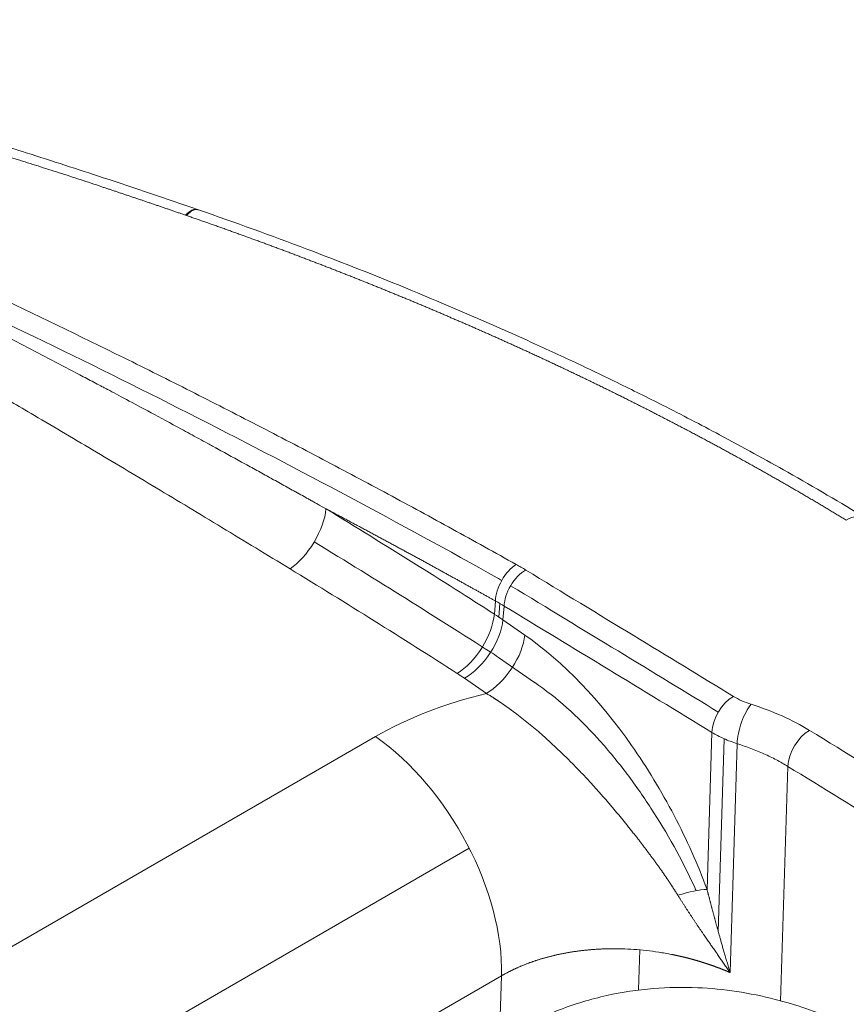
# Model space of a CAD drawing. Header units: millimetres. Extents: x 35469 to 44263, y -24881 to -16268.
# Tile 225 of 231: x 44177 to 44190, y -24513 to -24498. Entities that reach past the tile are written whole.
import ezdxf

# ---------------------------------------------------------------- set-up
doc = ezdxf.new("R2010")
doc.units = ezdxf.units.MM
doc.header["$LTSCALE"] = 0.3175
doc.layers.add('1轮廓实线层', color=7, linetype='Continuous', lineweight=18)

# ---------------------------------------------------------------- blocks, each defined once
blk = doc.blocks.new('MR20E-1840-Z')
at = {"layer": '1轮廓实线层'}
for p, q in [((15793.728, -10790.674), (15793.746, -10790.477)), ((15793.795, -10790.719), (15793.813, -10790.515)), ((15793.877, -10790.552), (15793.858, -10790.762)), ((15793.858, -10790.762), (15794.19, -10790.991)), ((15794.338, -10791.71), (15793.792, -10791.332)), ((15793.607, -10791.876), (15793.275, -10791.647)), ((15796.952, -10794.847), (15797.025, -10792.466)), ((15784.608, -10796.756), (15791.926, -10792.531)), ((15797.213, -10792.564), (15797.123, -10795.488)), ((15797.409, -10792.639), (15797.303, -10796.107)), ((15798.177, -10792.982), (15798.068, -10796.541)), ((15793.347, -10794.223), (15786.029, -10798.449)), ((15795.913, -10796.368), (15795.932, -10795.763)), ((15793.836, -10796.156), (15787.299, -10799.931)), ((15793.806, -10797.127), (15793.836, -10796.156))]:
    blk.add_line(p, q, dxfattribs=at)
for centre, major_axis, ratio, start_param, end_param in [((15789.034, -10785.111), (0.196, 0.567), 0.38057, 0.000943, 0.696298), ((15789.048, -10785.115), (0.196, 0.567), 0.380754, 0.000944, 0.69636), ((15790.684, -10789.409), (0.39, 0.64), 0.476032, 3.943124, 5.513921), ((15799.052, -10789.733), (0.312, 0.513), 0.561841, 0.000049, 0.798308), ((15794.051, -10790.284), (-0.22, -0.393), 0.538807, 3.920452, 5.494242), ((15794.195, -10790.369), (-0.233, -0.385), 0.562523, 3.939354, 5.510151), ((15793.219, -10790.995), (0.406, 0.631), 0.493425, 3.954639, 5.525436), ((15790.676, -10792.599), (4.482, -0.407), 0.631801, 0.840299, 0.880754), ((15793.328, -10791.068), (0.427, 0.617), 0.517199, 3.971992, 5.542789), ((15793.659, -10791.297), (0.427, 0.617), 0.517199, 3.971992, 5.542789), ((15790.624, -10793.178), (4.482, -0.407), 0.631801, 0.844445, 0.883666), ((15790.624, -10793.178), (-3.735, 0.34), 0.631801, 3.981891, 4.022346), ((15796.157, -10795.461), (-5.981, 0.557), 0.631653, 5.210842, 5.555101), ((15797.343, -10792.283), (-0.234, -0.384), 0.560666, 3.940839, 5.511635), ((15797.612, -10792.403), (-0.136, -0.429), 0.352112, 3.82888, 5.401518), ((15798.496, -10792.798), (-0.235, -0.384), 0.55939, 3.941851, 5.512647), ((15791.716, -10794.847), (-1.5, 2.598), 0.57735, 3.892156, 5.398375), ((15796.422, -10795.153), (0.704, 0.258), 0.236284, 0.63624, 1.358941)]:
    blk.add_ellipse(centre, major_axis=major_axis, ratio=ratio, start_param=start_param, end_param=end_param, dxfattribs=at)
for points, degree, knots in [([(15789.046, -10784.628), (15789.028, -10784.621), (15788.992, -10784.609), (15788.937, -10784.59), (15788.883, -10784.572), (15788.829, -10784.553), (15788.775, -10784.534), (15788.721, -10784.516), (15788.668, -10784.498), (15788.614, -10784.479), (15788.561, -10784.461), (15788.508, -10784.443), (15788.454, -10784.425), (15788.402, -10784.407), (15788.349, -10784.389), (15788.296, -10784.371), (15788.244, -10784.354), (15788.191, -10784.336), (15788.139, -10784.318), (15788.087, -10784.301), (15788.035, -10784.284), (15787.984, -10784.266), (15787.932, -10784.249), (15787.881, -10784.232), (15787.829, -10784.215), (15787.687, -10784.167), (15787.454, -10784.09), (15787.132, -10783.985), (15786.813, -10783.883), (15786.385, -10783.747), (15785.849, -10783.581), (15785.304, -10783.418), (15784.868, -10783.292), (15784.537, -10783.198), (15784.209, -10783.107), (15783.936, -10783.033), (15783.718, -10782.975), (15783.554, -10782.932), (15783.389, -10782.889), (15783.222, -10782.847), (15783.053, -10782.804), (15782.882, -10782.762), (15782.71, -10782.72), (15782.533, -10782.677), (15782.349, -10782.633), (15782.159, -10782.588), (15781.966, -10782.543), (15781.772, -10782.498), (15781.575, -10782.453), (15781.375, -10782.409), (15781.218, -10782.374), (15781.103, -10782.348), (15781.03, -10782.332), (15780.956, -10782.316), (15780.881, -10782.3), (15780.805, -10782.283), (15780.728, -10782.266), (15780.649, -10782.249), (15780.569, -10782.232), (15780.408, -10782.197), (15780.152, -10782.141), (15779.83, -10782.071), (15779.481, -10781.995), (15779.204, -10781.935), (15778.978, -10781.885), (15778.846, -10781.856), (15778.726, -10781.829), (15778.618, -10781.805), (15778.521, -10781.784), (15778.46, -10781.77), (15778.432, -10781.764)], 3, [0, 0, 0, 0, 0.005396, 0.010776, 0.01614, 0.021488, 0.02682, 0.032135, 0.037435, 0.042718, 0.047984, 0.053234, 0.058467, 0.063684, 0.068884, 0.074067, 0.079233, 0.084383, 0.089515, 0.09463, 0.099727, 0.104808, 0.109871, 0.114917, 0.119945, 0.124955, 0.156869, 0.188322, 0.219302, 0.249797, 0.312948, 0.374571, 0.406239, 0.437604, 0.468658, 0.499394, 0.514592, 0.529912, 0.545355, 0.560922, 0.576613, 0.59243, 0.608373, 0.624443, 0.641774, 0.659287, 0.676985, 0.694867, 0.712936, 0.731192, 0.749637, 0.756162, 0.762793, 0.769532, 0.776378, 0.783331, 0.790392, 0.797562, 0.80484, 0.812228, 0.841701, 0.874819, 0.900332, 0.93741, 0.950468, 0.962483, 0.973448, 0.983359, 0.992211, 1, 1, 1, 1]), ([(15789.23, -10784.543), (15788.756, -10784.379), (15787.895, -10784.088), (15786.728, -10783.71), (15785.873, -10783.447), (15785.288, -10783.274), (15784.883, -10783.158), (15784.51, -10783.053), (15784.032, -10782.922), (15783.399, -10782.756), (15782.529, -10782.542), (15781.425, -10782.286), (15780.071, -10781.997), (15779.092, -10781.78), (15778.574, -10781.665)], 3, [0, 0, 0, 0, 0.140281, 0.253484, 0.339552, 0.386261, 0.420293, 0.454785, 0.491537, 0.555055, 0.631513, 0.732782, 0.858404, 1, 1, 1, 1]), ([(15777.197, -10782.449), (15777.188, -10782.451), (15777.184, -10782.454), (15777.186, -10782.461), (15777.192, -10782.466), (15777.215, -10782.478), (15777.231, -10782.485), (15777.273, -10782.501), (15777.3, -10782.51), (15777.362, -10782.531), (15777.398, -10782.543), (15777.48, -10782.569), (15777.526, -10782.584), (15777.628, -10782.616), (15777.683, -10782.634), (15777.803, -10782.672), (15777.868, -10782.693), (15778.006, -10782.739), (15778.08, -10782.763), (15778.198, -10782.803), (15778.239, -10782.817), (15778.322, -10782.845), (15778.364, -10782.86), (15778.496, -10782.906), (15778.588, -10782.938), (15778.782, -10783.008), (15778.883, -10783.045), (15779.093, -10783.123), (15779.203, -10783.165), (15779.374, -10783.231), (15779.432, -10783.253), (15779.55, -10783.299), (15779.61, -10783.323), (15779.793, -10783.395), (15779.919, -10783.446), (15780.179, -10783.552), (15780.312, -10783.608), (15780.588, -10783.723), (15780.73, -10783.784), (15781.021, -10783.909), (15781.17, -10783.974), (15781.362, -10784.059), (15781.405, -10784.078), (15781.45, -10784.098), (15781.455, -10784.1), (15781.456, -10784.101), (15781.456, -10784.101), (15781.456, -10784.101), (15781.456, -10784.101), (15781.456, -10784.101), (15781.456, -10784.101), (15781.456, -10784.101), (15781.457, -10784.101), (15781.459, -10784.102), (15781.466, -10784.105), (15781.481, -10784.112), (15781.533, -10784.135), (15781.58, -10784.156), (15781.693, -10784.206), (15781.768, -10784.24), (15782.143, -10784.41), (15782.44, -10784.547), (15783.028, -10784.823), (15783.32, -10784.962), (15783.754, -10785.172), (15783.97, -10785.278), (15784.221, -10785.401), (15784.346, -10785.462), (15784.399, -10785.489), (15784.435, -10785.507), (15784.453, -10785.515), (15784.756, -10785.665), (15785.04, -10785.808), (15785.466, -10786.023), (15785.607, -10786.095), (15785.891, -10786.24), (15786.033, -10786.313), (15786.457, -10786.531), (15786.74, -10786.678), (15787.163, -10786.9), (15787.375, -10787.011), (15787.621, -10787.141), (15787.744, -10787.206), (15787.806, -10787.239), (15787.837, -10787.255), (15787.852, -10787.263), (15787.86, -10787.267), (15787.864, -10787.269), (15787.866, -10787.27), (15787.867, -10787.271), (15787.867, -10787.271), (15787.867, -10787.271), (15787.867, -10787.271), (15787.867, -10787.271), (15787.867, -10787.271), (15787.868, -10787.271), (15787.868, -10787.271), (15787.948, -10787.314), (15788.043, -10787.365), (15788.262, -10787.482), (15788.386, -10787.548), (15788.664, -10787.698), (15788.817, -10787.78), (15789.069, -10787.917), (15789.2, -10787.988), (15789.363, -10788.077), (15789.446, -10788.122), (15789.489, -10788.145), (15789.51, -10788.157), (15789.521, -10788.163), (15789.526, -10788.166), (15789.529, -10788.167), (15789.53, -10788.168), (15789.531, -10788.168), (15789.531, -10788.169), (15789.531, -10788.169), (15789.531, -10788.169), (15789.531, -10788.169), (15789.531, -10788.169), (15789.531, -10788.169), (15789.672, -10788.246), (15789.811, -10788.322), (15790.017, -10788.435), (15790.12, -10788.491), (15790.238, -10788.557), (15790.297, -10788.59), (15790.327, -10788.606), (15790.342, -10788.614), (15790.349, -10788.618), (15790.353, -10788.62), (15790.354, -10788.621), (15790.355, -10788.622), (15790.356, -10788.622), (15790.356, -10788.622), (15790.356, -10788.622), (15790.426, -10788.661), (15790.53, -10788.718), (15790.649, -10788.784), (15790.708, -10788.817), (15790.738, -10788.834), (15790.752, -10788.842), (15790.76, -10788.846), (15790.763, -10788.848), (15790.765, -10788.849), (15790.766, -10788.849), (15790.767, -10788.85), (15790.767, -10788.85), (15790.767, -10788.85), (15790.802, -10788.869), (15790.853, -10788.898), (15790.913, -10788.931), (15790.943, -10788.948), (15790.957, -10788.956), (15790.965, -10788.96), (15790.968, -10788.962), (15790.97, -10788.963), (15790.971, -10788.964), (15790.972, -10788.964), (15790.972, -10788.964), (15790.989, -10788.974), (15791.015, -10788.988), (15791.045, -10789.005), (15791.06, -10789.013), (15791.067, -10789.017), (15791.071, -10789.019), (15791.073, -10789.02), (15791.074, -10789.021), (15791.074, -10789.021), (15791.074, -10789.021), (15791.074, -10789.021), (15791.074, -10789.021), (15791.074, -10789.021), (15791.074, -10789.021), (15791.074, -10789.021), (15791.142, -10789.059), (15791.177, -10789.078), (15791.177, -10789.078)], 3, [0, 0, 0, 0, 0.015625, 0.015625, 0.03125, 0.03125, 0.046875, 0.046875, 0.0625, 0.0625, 0.078125, 0.078125, 0.09375, 0.09375, 0.109375, 0.109375, 0.125, 0.125, 0.140625, 0.140625, 0.148437, 0.148437, 0.15625, 0.15625, 0.171875, 0.171875, 0.1875, 0.1875, 0.203125, 0.203125, 0.210937, 0.210937, 0.21875, 0.21875, 0.234375, 0.234375, 0.25, 0.25, 0.265625, 0.265625, 0.28125, 0.28125, 0.285156, 0.285645, 0.285706, 0.285713, 0.285713, 0.285715, 0.285715, 0.285717, 0.285721, 0.285736, 0.285767, 0.285889, 0.286133, 0.287109, 0.289062, 0.296875, 0.296875, 0.3125, 0.3125, 0.375, 0.375, 0.4375, 0.4375, 0.46875, 0.484375, 0.492187, 0.496094, 0.496094, 0.5, 0.5, 0.5625, 0.5625, 0.59375, 0.59375, 0.625, 0.625, 0.6875, 0.6875, 0.71875, 0.734375, 0.742187, 0.746094, 0.748047, 0.749023, 0.749512, 0.749756, 0.749878, 0.749939, 0.749969, 0.749985, 0.749992, 0.749996, 0.749998, 0.749998, 0.75, 0.75, 0.78125, 0.78125, 0.8125, 0.8125, 0.84375, 0.84375, 0.859375, 0.867187, 0.871094, 0.873047, 0.874023, 0.874512, 0.874756, 0.874878, 0.874939, 0.874969, 0.874985, 0.874992, 0.874996, 0.874998, 0.874998, 0.875, 0.875, 0.90625, 0.90625, 0.921875, 0.929687, 0.933594, 0.935547, 0.936523, 0.937012, 0.937256, 0.937378, 0.937439, 0.937469, 0.937469, 0.9375, 0.9375, 0.953125, 0.960937, 0.964844, 0.966797, 0.967773, 0.968262, 0.968506, 0.968628, 0.968689, 0.968719, 0.968719, 0.96875, 0.96875, 0.976562, 0.980469, 0.982422, 0.983398, 0.983887, 0.984131, 0.984253, 0.984314, 0.984314, 0.984375, 0.984375, 0.988281, 0.990234, 0.991211, 0.991699, 0.991943, 0.992065, 0.992126, 0.992157, 0.992172, 0.99218, 0.992184, 0.992186, 0.992186, 0.992188, 0.992188, 1, 1, 1, 1]), ([(15777.197, -10782.449), (15777.458, -10782.498), (15777.735, -10782.56), (15778.321, -10782.708), (15778.629, -10782.796), (15779.276, -10782.994), (15779.614, -10783.105), (15780.317, -10783.351), (15780.682, -10783.485), (15781.437, -10783.774), (15781.827, -10783.929), (15782.629, -10784.258), (15783.04, -10784.433), (15783.883, -10784.799), (15784.314, -10784.991), (15784.971, -10785.29), (15785.193, -10785.392), (15785.527, -10785.547), (15785.695, -10785.625), (15785.892, -10785.718), (15785.991, -10785.764), (15786.041, -10785.788), (15786.065, -10785.799), (15786.078, -10785.805), (15786.084, -10785.808), (15786.087, -10785.809), (15786.089, -10785.81), (15786.089, -10785.811), (15786.09, -10785.811), (15786.09, -10785.811), (15786.09, -10785.811), (15786.09, -10785.811), (15786.09, -10785.811), (15786.09, -10785.811), (15786.764, -10786.129), (15787.44, -10786.457), (15788.452, -10786.957), (15788.789, -10787.126), (15789.461, -10787.465), (15789.796, -10787.637), (15790.465, -10787.981), (15790.798, -10788.155), (15791.46, -10788.504), (15791.79, -10788.68), (15792.446, -10789.032), (15792.772, -10789.209), (15793.419, -10789.565), (15793.74, -10789.743), (15794.059, -10789.922)], 3, [0, 0, 0, 0, 0.0625, 0.0625, 0.125, 0.125, 0.1875, 0.1875, 0.25, 0.25, 0.3125, 0.3125, 0.375, 0.375, 0.4375, 0.4375, 0.46875, 0.46875, 0.484375, 0.492188, 0.496094, 0.498047, 0.499023, 0.499512, 0.499756, 0.499878, 0.499939, 0.499969, 0.499985, 0.499992, 0.499996, 0.499998, 0.499998, 0.5, 0.5, 0.625, 0.625, 0.6875, 0.6875, 0.75, 0.75, 0.8125, 0.8125, 0.875, 0.875, 0.9375, 0.9375, 1, 1, 1, 1]), ([(15790.631, -10789.988), (15786.914, -10787.722), (15784.048, -10786.095), (15782.152, -10785.019), (15780.64, -10784.233), (15779.731, -10783.76), (15778.905, -10783.363)], 2, [0, 0, 0, 0.572799, 0.572799, 0.859199, 0.859199, 1, 1, 1]), ([(15793.841, -10790.163), (15793.818, -10790.15), (15793.795, -10790.137), (15793.033, -10789.71), (15792.284, -10789.302), (15790.016, -10788.092), (15788.474, -10787.304), (15786.105, -10786.155), (15785.307, -10785.778), (15783.687, -10785.042), (15782.866, -10784.682), (15781.875, -10784.275), (15781.723, -10784.213), (15781.571, -10784.152)], 3, [0, 0, 0, 0, 0.005952, 0.005952, 0.197844, 0.197844, 0.581628, 0.581628, 0.77352, 0.77352, 0.965413, 0.965413, 1, 1, 1, 1]), ([(15799.363, -10789.221), (15798.974, -10788.984), (15798.245, -10788.556), (15797.21, -10787.988), (15796.344, -10787.538), (15795.641, -10787.189), (15794.995, -10786.878), (15794.274, -10786.544), (15793.354, -10786.135), (15792.207, -10785.653), (15790.819, -10785.109), (15789.799, -10784.74), (15789.244, -10784.548)], 3, [0, 0, 0, 0, 0.129595, 0.238954, 0.328357, 0.397965, 0.452751, 0.522337, 0.611718, 0.720973, 0.850287, 1, 1, 1, 1]), ([(15799.063, -10789.25), (15799.053, -10789.244), (15799.033, -10789.232), (15799.002, -10789.213), (15798.972, -10789.195), (15798.941, -10789.177), (15798.911, -10789.158), (15798.88, -10789.14), (15798.85, -10789.122), (15798.819, -10789.103), (15798.789, -10789.085), (15798.758, -10789.067), (15798.727, -10789.048), (15798.697, -10789.03), (15798.666, -10789.012), (15798.635, -10788.994), (15798.604, -10788.975), (15798.574, -10788.957), (15798.543, -10788.939), (15798.512, -10788.921), (15798.481, -10788.903), (15798.45, -10788.885), (15798.419, -10788.867), (15798.388, -10788.848), (15798.357, -10788.83), (15798.326, -10788.812), (15798.295, -10788.794), (15798.264, -10788.776), (15798.233, -10788.758), (15798.201, -10788.74), (15798.17, -10788.722), (15798.139, -10788.704), (15798.108, -10788.686), (15798.076, -10788.668), (15798.045, -10788.65), (15798.013, -10788.632), (15797.982, -10788.615), (15797.951, -10788.597), (15797.919, -10788.579), (15797.888, -10788.561), (15797.856, -10788.543), (15797.824, -10788.525), (15797.793, -10788.508), (15797.761, -10788.49), (15797.73, -10788.472), (15797.698, -10788.454), (15797.666, -10788.437), (15797.634, -10788.419), (15797.603, -10788.401), (15797.571, -10788.383), (15797.539, -10788.366), (15797.507, -10788.348), (15797.475, -10788.331), (15797.443, -10788.313), (15797.411, -10788.295), (15797.379, -10788.278), (15797.347, -10788.26), (15797.315, -10788.243), (15797.283, -10788.225), (15797.251, -10788.208), (15797.219, -10788.19), (15797.187, -10788.173), (15797.155, -10788.155), (15797.123, -10788.138), (15797.09, -10788.12), (15797.058, -10788.103), (15797.026, -10788.086), (15796.993, -10788.068), (15796.961, -10788.051), (15796.929, -10788.033), (15796.896, -10788.016), (15796.864, -10787.999), (15796.831, -10787.982), (15796.799, -10787.964), (15796.766, -10787.947), (15796.734, -10787.93), (15796.701, -10787.913), (15796.669, -10787.895), (15796.636, -10787.878), (15796.603, -10787.861), (15796.571, -10787.844), (15796.538, -10787.827), (15796.505, -10787.81), (15796.473, -10787.793), (15796.44, -10787.776), (15796.407, -10787.759), (15796.374, -10787.742), (15796.341, -10787.725), (15796.308, -10787.708), (15796.276, -10787.691), (15796.243, -10787.674), (15796.21, -10787.657), (15796.177, -10787.64), (15796.144, -10787.623), (15796.111, -10787.606), (15796.078, -10787.589), (15796.044, -10787.572), (15796.011, -10787.555), (15795.978, -10787.539), (15795.945, -10787.522), (15795.912, -10787.505), (15795.879, -10787.488), (15795.845, -10787.472), (15795.812, -10787.455), (15795.779, -10787.438), (15795.746, -10787.422), (15795.712, -10787.405), (15795.679, -10787.388), (15795.645, -10787.372), (15795.612, -10787.355), (15795.579, -10787.339), (15795.545, -10787.322), (15795.512, -10787.305), (15795.478, -10787.289), (15795.445, -10787.272), (15795.411, -10787.256), (15795.378, -10787.24), (15795.344, -10787.223), (15795.31, -10787.207), (15795.277, -10787.19), (15795.243, -10787.174), (15795.209, -10787.158), (15795.176, -10787.141), (15795.142, -10787.125), (15795.108, -10787.109), (15795.074, -10787.092), (15795.041, -10787.076), (15795.007, -10787.06), (15794.973, -10787.044), (15794.939, -10787.028), (15794.905, -10787.011), (15794.871, -10786.995), (15794.837, -10786.979), (15794.803, -10786.963), (15794.77, -10786.947), (15794.736, -10786.931), (15794.702, -10786.915), (15794.667, -10786.899), (15794.633, -10786.883), (15794.599, -10786.867), (15794.565, -10786.851), (15794.531, -10786.835), (15794.497, -10786.819), (15794.463, -10786.803), (15794.429, -10786.787), (15794.395, -10786.771), (15794.36, -10786.756), (15794.318, -10786.736), (15794.268, -10786.713), (15794.21, -10786.686), (15794.152, -10786.66), (15794.093, -10786.633), (15794.035, -10786.607), (15793.976, -10786.58), (15793.918, -10786.554), (15793.859, -10786.527), (15793.8, -10786.501), (15793.741, -10786.474), (15793.682, -10786.448), (15793.623, -10786.422), (15793.564, -10786.396), (15793.504, -10786.37), (15793.445, -10786.343), (15793.385, -10786.317), (15793.326, -10786.291), (15793.266, -10786.265), (15793.206, -10786.239), (15793.146, -10786.213), (15793.086, -10786.188), (15793.026, -10786.162), (15792.966, -10786.136), (15792.906, -10786.11), (15792.845, -10786.085), (15792.785, -10786.059), (15792.724, -10786.033), (15792.664, -10786.008), (15792.603, -10785.982), (15792.542, -10785.957), (15792.481, -10785.931), (15792.42, -10785.906), (15792.359, -10785.881), (15792.297, -10785.855), (15792.236, -10785.83), (15792.175, -10785.805), (15792.113, -10785.78), (15792.052, -10785.755), (15791.99, -10785.73), (15791.928, -10785.705), (15791.866, -10785.68), (15791.804, -10785.655), (15791.742, -10785.63), (15791.68, -10785.605), (15791.618, -10785.581), (15791.556, -10785.556), (15791.493, -10785.531), (15791.431, -10785.507), (15791.368, -10785.482), (15791.305, -10785.458), (15791.243, -10785.433), (15791.18, -10785.409), (15791.117, -10785.384), (15791.054, -10785.36), (15790.991, -10785.336), (15790.928, -10785.312), (15790.864, -10785.287), (15790.801, -10785.263), (15790.738, -10785.239), (15790.674, -10785.215), (15790.611, -10785.191), (15790.547, -10785.167), (15790.483, -10785.144), (15790.419, -10785.12), (15790.355, -10785.096), (15790.291, -10785.072), (15790.227, -10785.049), (15790.163, -10785.025), (15790.099, -10785.002), (15790.034, -10784.978), (15789.97, -10784.955), (15789.906, -10784.931), (15789.841, -10784.908), (15789.776, -10784.885), (15789.712, -10784.862), (15789.647, -10784.838), (15789.582, -10784.815), (15789.517, -10784.792), (15789.452, -10784.769), (15789.387, -10784.746), (15789.322, -10784.723), (15789.256, -10784.701), (15789.191, -10784.678), (15789.126, -10784.655), (15789.082, -10784.64), (15789.06, -10784.633)], 3, [0, 0, 0, 0, 0.003411, 0.006823, 0.010235, 0.013648, 0.017061, 0.020475, 0.023889, 0.027303, 0.030718, 0.034134, 0.03755, 0.040966, 0.044383, 0.0478, 0.051218, 0.054636, 0.058054, 0.061473, 0.064892, 0.068312, 0.071732, 0.075152, 0.078573, 0.081994, 0.085416, 0.088838, 0.09226, 0.095683, 0.099105, 0.102529, 0.105952, 0.109376, 0.1128, 0.116225, 0.11965, 0.123075, 0.1265, 0.129926, 0.133352, 0.136778, 0.140205, 0.143631, 0.147058, 0.150486, 0.153913, 0.157341, 0.160769, 0.164197, 0.167625, 0.171054, 0.174482, 0.177911, 0.18134, 0.18477, 0.188199, 0.191629, 0.195058, 0.198488, 0.201918, 0.205348, 0.208779, 0.212209, 0.215639, 0.21907, 0.222501, 0.225932, 0.229362, 0.232793, 0.236224, 0.239655, 0.243087, 0.246518, 0.249949, 0.25338, 0.256811, 0.260243, 0.263674, 0.267105, 0.270536, 0.273968, 0.277399, 0.28083, 0.284261, 0.287692, 0.291123, 0.294554, 0.297985, 0.301416, 0.304847, 0.308278, 0.311708, 0.315139, 0.318569, 0.321999, 0.325429, 0.328859, 0.332289, 0.335719, 0.339148, 0.342577, 0.346006, 0.349435, 0.352864, 0.356293, 0.359721, 0.363149, 0.366577, 0.370005, 0.373432, 0.376859, 0.380286, 0.383713, 0.387139, 0.390565, 0.393991, 0.397416, 0.400841, 0.404266, 0.407691, 0.411115, 0.414539, 0.417962, 0.421385, 0.424808, 0.42823, 0.431652, 0.435074, 0.438495, 0.441916, 0.445336, 0.448756, 0.452176, 0.455595, 0.459013, 0.462431, 0.465849, 0.469266, 0.472683, 0.476099, 0.479515, 0.48293, 0.486345, 0.489759, 0.493173, 0.496586, 0.499998, 0.505779, 0.511562, 0.517348, 0.523137, 0.528928, 0.534723, 0.540521, 0.546321, 0.552124, 0.55793, 0.563739, 0.569551, 0.575365, 0.581182, 0.587002, 0.592824, 0.59865, 0.604477, 0.610308, 0.616141, 0.621977, 0.627815, 0.633656, 0.639499, 0.645345, 0.651194, 0.657045, 0.662898, 0.668754, 0.674612, 0.680473, 0.686336, 0.692202, 0.69807, 0.70394, 0.709813, 0.715688, 0.721565, 0.727445, 0.733326, 0.73921, 0.745096, 0.750985, 0.756875, 0.762768, 0.768663, 0.77456, 0.780459, 0.78636, 0.792263, 0.798168, 0.804075, 0.809984, 0.815895, 0.821808, 0.827723, 0.83364, 0.839559, 0.84548, 0.851402, 0.857326, 0.863253, 0.86918, 0.87511, 0.881041, 0.886974, 0.892909, 0.898846, 0.904784, 0.910723, 0.916665, 0.922608, 0.928552, 0.934498, 0.940446, 0.946395, 0.952345, 0.958297, 0.964251, 0.970205, 0.976162, 0.982119, 0.988078, 0.994038, 1, 1, 1, 1]), ([(15793.746, -10790.477), (15793.731, -10790.468), (15793.7, -10790.451), (15793.655, -10790.426), (15793.609, -10790.4), (15793.563, -10790.374), (15793.516, -10790.348), (15793.469, -10790.322), (15793.421, -10790.295), (15793.373, -10790.269), (15793.324, -10790.242), (15793.275, -10790.214), (15793.225, -10790.187), (15793.175, -10790.159), (15793.124, -10790.131), (15793.073, -10790.103), (15793.022, -10790.075), (15792.97, -10790.046), (15792.917, -10790.017), (15792.864, -10789.988), (15792.81, -10789.959), (15792.756, -10789.929), (15792.702, -10789.899), (15792.647, -10789.869), (15792.591, -10789.839), (15792.535, -10789.808), (15792.479, -10789.778), (15792.422, -10789.747), (15792.364, -10789.715), (15792.306, -10789.684), (15792.248, -10789.652), (15792.189, -10789.62), (15792.129, -10789.588), (15792.069, -10789.556), (15792.009, -10789.523), (15791.948, -10789.49), (15791.886, -10789.457), (15791.824, -10789.424), (15791.762, -10789.391), (15791.699, -10789.357), (15791.635, -10789.323), (15791.571, -10789.289), (15791.507, -10789.254), (15791.442, -10789.219), (15791.376, -10789.185), (15791.31, -10789.149), (15791.244, -10789.114), (15791.199, -10789.09), (15791.177, -10789.079)], 3, [0, 0, 0, 0, 0.017742, 0.035656, 0.053742, 0.072001, 0.090433, 0.109039, 0.127819, 0.146774, 0.165905, 0.185212, 0.204695, 0.224354, 0.244191, 0.264206, 0.284399, 0.30477, 0.32532, 0.346049, 0.366958, 0.388047, 0.409315, 0.430764, 0.452394, 0.474205, 0.496196, 0.518369, 0.540724, 0.56326, 0.585978, 0.608877, 0.631959, 0.655222, 0.678668, 0.702295, 0.726105, 0.750097, 0.77427, 0.798626, 0.823163, 0.847882, 0.872783, 0.897864, 0.923127, 0.948571, 0.974195, 1, 1, 1, 1]), ([(15794.19, -10790.991), (15794.78, -10791.4), (15795.338, -10791.993), (15796.043, -10792.999), (15796.261, -10793.361), (15796.644, -10794.092), (15796.812, -10794.465), (15796.952, -10794.847)], 3, [0, 0, 0, 0, 0.5, 0.5, 0.75, 0.75, 1, 1, 1, 1]), ([(15794.34, -10791.711), (15794.674, -10791.938), (15794.989, -10792.223), (15795.438, -10792.716), (15795.58, -10792.888), (15795.85, -10793.242), (15795.978, -10793.425), (15796.347, -10793.992), (15796.572, -10794.394), (15796.769, -10794.825), (15796.778, -10794.846), (15796.787, -10794.867)], 3, [0, 0, 0, 0, 0.33408, 0.33408, 0.496433, 0.496433, 0.658787, 0.658787, 0.983493, 0.983493, 1, 1, 1, 1]), ([(15796.51, -10794.936), (15796.508, -10794.932), (15796.502, -10794.923), (15796.494, -10794.911), (15796.486, -10794.898), (15796.478, -10794.885), (15796.47, -10794.872), (15796.462, -10794.86), (15796.454, -10794.847), (15796.445, -10794.834), (15796.437, -10794.821), (15796.429, -10794.808), (15796.42, -10794.796), (15796.412, -10794.783), (15796.404, -10794.77), (15796.395, -10794.757), (15796.387, -10794.744), (15796.378, -10794.732), (15796.37, -10794.719), (15796.361, -10794.706), (15796.353, -10794.693), (15796.344, -10794.681), (15796.335, -10794.668), (15796.327, -10794.655), (15796.318, -10794.642), (15796.309, -10794.63), (15796.3, -10794.617), (15796.292, -10794.604), (15796.283, -10794.591), (15796.274, -10794.579), (15796.265, -10794.566), (15796.256, -10794.553), (15796.247, -10794.54), (15796.238, -10794.528), (15796.229, -10794.515), (15796.22, -10794.502), (15796.208, -10794.487), (15796.195, -10794.469), (15796.18, -10794.447), (15796.164, -10794.426), (15796.149, -10794.405), (15796.133, -10794.384), (15796.117, -10794.362), (15796.101, -10794.341), (15796.085, -10794.319), (15796.069, -10794.298), (15796.053, -10794.276), (15796.037, -10794.255), (15796.021, -10794.233), (15796.004, -10794.211), (15795.988, -10794.189), (15795.971, -10794.167), (15795.955, -10794.145), (15795.938, -10794.123), (15795.921, -10794.101), (15795.904, -10794.079), (15795.879, -10794.047), (15795.845, -10794.005), (15795.804, -10793.953), (15795.763, -10793.901), (15795.722, -10793.849), (15795.68, -10793.799), (15795.639, -10793.748), (15795.597, -10793.698), (15795.556, -10793.649), (15795.514, -10793.6), (15795.473, -10793.551), (15795.432, -10793.503), (15795.39, -10793.456), (15795.349, -10793.409), (15795.308, -10793.362), (15795.267, -10793.317), (15795.226, -10793.271), (15795.158, -10793.197), (15795.062, -10793.094), (15794.937, -10792.965), (15794.81, -10792.837), (15794.682, -10792.713), (15794.552, -10792.593), (15794.432, -10792.486), (15794.321, -10792.391), (15794.221, -10792.309), (15794.12, -10792.229), (15794.05, -10792.176), (15794.013, -10792.149), (15794.007, -10792.145), (15794.002, -10792.141), (15793.997, -10792.137), (15793.991, -10792.133), (15793.986, -10792.129), (15793.981, -10792.125), (15793.975, -10792.121), (15793.97, -10792.117), (15793.965, -10792.113), (15793.959, -10792.11), (15793.954, -10792.106), (15793.948, -10792.102), (15793.943, -10792.098), (15793.938, -10792.094), (15793.932, -10792.09), (15793.927, -10792.086), (15793.921, -10792.083), (15793.916, -10792.079), (15793.911, -10792.075), (15793.905, -10792.071), (15793.9, -10792.067), (15793.895, -10792.064), (15793.889, -10792.06), (15793.884, -10792.056), (15793.878, -10792.052), (15793.873, -10792.049), (15793.867, -10792.045), (15793.862, -10792.041), (15793.857, -10792.037), (15793.851, -10792.034), (15793.846, -10792.03), (15793.84, -10792.026), (15793.835, -10792.023), (15793.83, -10792.019), (15793.824, -10792.015), (15793.819, -10792.012), (15793.815, -10792.009), (15793.812, -10792.007), (15793.81, -10792.006), (15793.807, -10792.004), (15793.804, -10792.001), (15793.8, -10791.999), (15793.795, -10791.995), (15793.79, -10791.992), (15793.784, -10791.988), (15793.777, -10791.983), (15793.769, -10791.978), (15793.761, -10791.972), (15793.752, -10791.966), (15793.743, -10791.96), (15793.732, -10791.953), (15793.721, -10791.946), (15793.709, -10791.938), (15793.697, -10791.93), (15793.684, -10791.922), (15793.67, -10791.914), (15793.655, -10791.905), (15793.64, -10791.895), (15793.623, -10791.886), (15793.612, -10791.88), (15793.607, -10791.876)], 3, [0, 0, 0, 0, 0.003526, 0.007055, 0.010587, 0.014121, 0.017659, 0.021199, 0.024743, 0.028289, 0.031838, 0.03539, 0.038945, 0.042503, 0.046064, 0.049628, 0.053194, 0.056764, 0.060337, 0.063913, 0.067491, 0.071073, 0.074658, 0.078246, 0.081836, 0.08543, 0.089027, 0.092627, 0.09623, 0.099836, 0.103445, 0.107057, 0.110673, 0.114291, 0.117913, 0.121538, 0.125165, 0.131197, 0.13725, 0.143324, 0.149419, 0.155535, 0.161674, 0.167833, 0.174014, 0.180217, 0.186442, 0.192688, 0.198957, 0.205247, 0.21156, 0.217894, 0.224251, 0.230629, 0.23703, 0.243454, 0.249899, 0.265289, 0.280603, 0.295841, 0.311, 0.326079, 0.341076, 0.355989, 0.370816, 0.385554, 0.400202, 0.414757, 0.429218, 0.443582, 0.457846, 0.47201, 0.48607, 0.500024, 0.541503, 0.583101, 0.624772, 0.66646, 0.708108, 0.749648, 0.780784, 0.811996, 0.843252, 0.874517, 0.87616, 0.877804, 0.879448, 0.881093, 0.882737, 0.884382, 0.886027, 0.887673, 0.889318, 0.890964, 0.89261, 0.894256, 0.895903, 0.897549, 0.899196, 0.900843, 0.90249, 0.904138, 0.905785, 0.907433, 0.909081, 0.910729, 0.912377, 0.914025, 0.915673, 0.917322, 0.91897, 0.920619, 0.922268, 0.923917, 0.925566, 0.927215, 0.928865, 0.930514, 0.932163, 0.933813, 0.935462, 0.937112, 0.937493, 0.93809, 0.938903, 0.939931, 0.941176, 0.942636, 0.944311, 0.946201, 0.948305, 0.950624, 0.953156, 0.955902, 0.95886, 0.962031, 0.965413, 0.969006, 0.972809, 0.976822, 0.981044, 0.985473, 0.990109, 0.994952, 1, 1, 1, 1]), ([(15797.409, -10792.639), (15797.338, -10792.616), (15797.27, -10792.59), (15797.142, -10792.532), (15797.081, -10792.501), (15797.025, -10792.466)], 3, [0, 0, 0, 0, 0.5, 0.5, 1, 1, 1, 1]), ([(15796.952, -10794.847), (15796.953, -10794.852), (15796.956, -10794.863), (15796.961, -10794.88), (15796.965, -10794.896), (15796.969, -10794.913), (15796.973, -10794.93), (15796.978, -10794.947), (15796.982, -10794.964), (15796.987, -10794.981), (15796.991, -10794.999), (15796.996, -10795.016), (15797, -10795.033), (15797.005, -10795.051), (15797.01, -10795.069), (15797.015, -10795.087), (15797.019, -10795.105), (15797.024, -10795.123), (15797.029, -10795.141), (15797.034, -10795.159), (15797.039, -10795.178), (15797.044, -10795.196), (15797.049, -10795.215), (15797.054, -10795.233), (15797.059, -10795.252), (15797.064, -10795.271), (15797.069, -10795.29), (15797.074, -10795.309), (15797.079, -10795.329), (15797.085, -10795.348), (15797.09, -10795.367), (15797.095, -10795.387), (15797.101, -10795.407), (15797.106, -10795.427), (15797.112, -10795.446), (15797.117, -10795.466), (15797.123, -10795.488), (15797.13, -10795.511), (15797.136, -10795.536), (15797.144, -10795.561), (15797.151, -10795.588), (15797.159, -10795.616), (15797.167, -10795.645), (15797.176, -10795.675), (15797.184, -10795.705), (15797.193, -10795.737), (15797.203, -10795.77), (15797.213, -10795.804), (15797.223, -10795.838), (15797.233, -10795.874), (15797.244, -10795.91), (15797.255, -10795.948), (15797.266, -10795.986), (15797.278, -10796.026), (15797.29, -10796.066), (15797.299, -10796.093), (15797.303, -10796.107)], 3, [0, 0, 0, 0, 0.012611, 0.02532, 0.038127, 0.051033, 0.064037, 0.077139, 0.09034, 0.103639, 0.117036, 0.130532, 0.144127, 0.157819, 0.171611, 0.1855, 0.199489, 0.213575, 0.227761, 0.242045, 0.256427, 0.270908, 0.285488, 0.300166, 0.314943, 0.329818, 0.344792, 0.359865, 0.375036, 0.390306, 0.405675, 0.421142, 0.436709, 0.452373, 0.468137, 0.483999, 0.499961, 0.518896, 0.538652, 0.559227, 0.580623, 0.60284, 0.625876, 0.649733, 0.67441, 0.699907, 0.726225, 0.753363, 0.781322, 0.8101, 0.839699, 0.870119, 0.901359, 0.933419, 0.966299, 1, 1, 1, 1]), ([(15797.303, -10796.107), (15797.296, -10796.098), (15797.283, -10796.079), (15797.263, -10796.05), (15797.243, -10796.022), (15797.223, -10795.993), (15797.203, -10795.964), (15797.183, -10795.936), (15797.163, -10795.907), (15797.143, -10795.878), (15797.123, -10795.849), (15797.103, -10795.82), (15797.083, -10795.791), (15797.063, -10795.762), (15797.042, -10795.733), (15797.022, -10795.704), (15797.002, -10795.675), (15796.982, -10795.645), (15796.961, -10795.616), (15796.941, -10795.587), (15796.92, -10795.557), (15796.903, -10795.532), (15796.888, -10795.51), (15796.876, -10795.493), (15796.863, -10795.475), (15796.851, -10795.457), (15796.839, -10795.44), (15796.827, -10795.422), (15796.815, -10795.404), (15796.803, -10795.386), (15796.791, -10795.369), (15796.779, -10795.351), (15796.767, -10795.333), (15796.755, -10795.315), (15796.743, -10795.297), (15796.731, -10795.28), (15796.72, -10795.262), (15796.708, -10795.244), (15796.696, -10795.226), (15796.684, -10795.208), (15796.672, -10795.19), (15796.661, -10795.172), (15796.649, -10795.154), (15796.637, -10795.136), (15796.626, -10795.118), (15796.614, -10795.1), (15796.603, -10795.082), (15796.591, -10795.064), (15796.579, -10795.046), (15796.568, -10795.027), (15796.556, -10795.009), (15796.545, -10794.991), (15796.533, -10794.973), (15796.522, -10794.954), (15796.514, -10794.942), (15796.51, -10794.936)], 3, [0, 0, 0, 0, 0.024652, 0.049338, 0.074057, 0.098811, 0.123599, 0.148424, 0.173284, 0.198181, 0.223115, 0.248088, 0.273098, 0.298148, 0.323236, 0.348365, 0.373535, 0.398745, 0.423997, 0.449291, 0.474628, 0.500008, 0.51516, 0.530309, 0.545457, 0.560603, 0.575747, 0.590891, 0.606033, 0.621175, 0.636315, 0.651456, 0.666596, 0.681737, 0.696878, 0.712019, 0.72716, 0.742303, 0.757446, 0.772591, 0.787736, 0.802884, 0.818033, 0.833183, 0.848336, 0.863491, 0.878648, 0.893807, 0.908969, 0.924134, 0.939301, 0.954471, 0.969644, 0.984821, 1, 1, 1, 1]), ([(15797.303, -10796.107), (15797.299, -10796.106), (15797.293, -10796.103), (15797.284, -10796.099), (15797.274, -10796.095), (15797.264, -10796.091), (15797.255, -10796.087), (15797.245, -10796.083), (15797.236, -10796.079), (15797.226, -10796.075), (15797.216, -10796.071), (15797.207, -10796.067), (15797.197, -10796.063), (15797.188, -10796.059), (15797.178, -10796.056), (15797.169, -10796.052), (15797.159, -10796.048), (15797.149, -10796.044), (15797.14, -10796.041), (15797.13, -10796.037), (15797.121, -10796.033), (15797.111, -10796.03), (15797.102, -10796.026), (15797.092, -10796.023), (15797.083, -10796.019), (15797.073, -10796.016), (15797.064, -10796.012), (15797.054, -10796.009), (15797.045, -10796.005), (15797.035, -10796.002), (15797.026, -10795.999), (15797.016, -10795.995), (15797.007, -10795.992), (15796.997, -10795.989), (15796.988, -10795.986), (15796.979, -10795.982), (15796.969, -10795.979), (15796.96, -10795.976), (15796.95, -10795.973), (15796.941, -10795.97), (15796.931, -10795.967), (15796.922, -10795.964), (15796.913, -10795.961), (15796.903, -10795.958), (15796.894, -10795.955), (15796.885, -10795.952), (15796.875, -10795.949), (15796.866, -10795.946), (15796.857, -10795.943), (15796.847, -10795.94), (15796.838, -10795.937), (15796.829, -10795.935), (15796.819, -10795.932), (15796.81, -10795.929), (15796.801, -10795.926), (15796.792, -10795.924), (15796.782, -10795.921), (15796.773, -10795.918), (15796.764, -10795.916), (15796.755, -10795.913), (15796.745, -10795.91), (15796.736, -10795.908), (15796.727, -10795.905), (15796.718, -10795.903), (15796.709, -10795.9), (15796.7, -10795.898), (15796.69, -10795.896), (15796.681, -10795.893), (15796.672, -10795.891), (15796.663, -10795.888), (15796.654, -10795.886), (15796.645, -10795.884), (15796.636, -10795.882), (15796.627, -10795.879), (15796.618, -10795.877), (15796.609, -10795.875), (15796.6, -10795.873), (15796.591, -10795.87), (15796.582, -10795.868), (15796.573, -10795.866), (15796.564, -10795.864), (15796.555, -10795.862), (15796.546, -10795.86), (15796.537, -10795.858), (15796.529, -10795.856), (15796.52, -10795.854), (15796.511, -10795.852), (15796.502, -10795.85), (15796.493, -10795.848), (15796.484, -10795.846), (15796.476, -10795.844), (15796.467, -10795.843), (15796.458, -10795.841), (15796.449, -10795.839), (15796.441, -10795.837), (15796.432, -10795.835), (15796.423, -10795.834), (15796.353, -10795.82), (15796.222, -10795.797), (15796.031, -10795.771), (15795.844, -10795.755), (15795.66, -10795.746), (15795.533, -10795.745), (15795.458, -10795.746), (15795.436, -10795.747), (15795.413, -10795.747), (15795.391, -10795.748), (15795.369, -10795.749), (15795.347, -10795.75), (15795.324, -10795.751), (15795.302, -10795.752), (15795.28, -10795.753), (15795.258, -10795.755), (15795.236, -10795.756), (15795.214, -10795.758), (15795.192, -10795.76), (15795.17, -10795.762), (15795.149, -10795.764), (15795.127, -10795.766), (15795.105, -10795.768), (15795.084, -10795.77), (15795.062, -10795.773), (15795.041, -10795.775), (15795.019, -10795.778), (15794.998, -10795.781), (15794.977, -10795.784), (15794.956, -10795.787), (15794.935, -10795.79), (15794.914, -10795.793), (15794.893, -10795.796), (15794.872, -10795.8), (15794.851, -10795.803), (15794.83, -10795.807), (15794.81, -10795.811), (15794.789, -10795.815), (15794.769, -10795.819), (15794.748, -10795.823), (15794.728, -10795.827), (15794.708, -10795.831), (15794.688, -10795.835), (15794.667, -10795.84), (15794.647, -10795.844), (15794.628, -10795.849), (15794.608, -10795.854), (15794.588, -10795.859), (15794.568, -10795.864), (15794.549, -10795.869), (15794.53, -10795.874), (15794.51, -10795.879), (15794.491, -10795.885), (15794.472, -10795.89), (15794.453, -10795.896), (15794.434, -10795.901), (15794.415, -10795.907), (15794.396, -10795.913), (15794.377, -10795.919), (15794.359, -10795.925), (15794.34, -10795.931), (15794.322, -10795.937), (15794.304, -10795.944), (15794.286, -10795.95), (15794.267, -10795.957), (15794.25, -10795.963), (15794.232, -10795.97), (15794.214, -10795.977), (15794.196, -10795.984), (15794.179, -10795.991), (15794.161, -10795.998), (15794.144, -10796.005), (15794.127, -10796.012), (15794.11, -10796.019), (15794.093, -10796.027), (15794.076, -10796.034), (15794.059, -10796.042), (15794.042, -10796.049), (15794.026, -10796.057), (15794.009, -10796.065), (15793.993, -10796.073), (15793.977, -10796.081), (15793.961, -10796.089), (15793.945, -10796.097), (15793.929, -10796.105), (15793.913, -10796.114), (15793.897, -10796.122), (15793.882, -10796.13), (15793.866, -10796.139), (15793.851, -10796.148), (15793.841, -10796.153), (15793.836, -10796.156)], 3, [0, 0, 0, 0, 0.002879, 0.005753, 0.008621, 0.011483, 0.01434, 0.017191, 0.020037, 0.022877, 0.025711, 0.02854, 0.031363, 0.034181, 0.036993, 0.039799, 0.0426, 0.045395, 0.048184, 0.050968, 0.053747, 0.056519, 0.059286, 0.062048, 0.064804, 0.067554, 0.070299, 0.073038, 0.075771, 0.078499, 0.081222, 0.083938, 0.086649, 0.089355, 0.092055, 0.094749, 0.097437, 0.100121, 0.102798, 0.10547, 0.108136, 0.110797, 0.113452, 0.116101, 0.118745, 0.121383, 0.124016, 0.126643, 0.129264, 0.13188, 0.13449, 0.137095, 0.139694, 0.142287, 0.144875, 0.147457, 0.150034, 0.152605, 0.15517, 0.15773, 0.160284, 0.162833, 0.165376, 0.167913, 0.170445, 0.172971, 0.175492, 0.178007, 0.180516, 0.18302, 0.185518, 0.18801, 0.190497, 0.192979, 0.195455, 0.197925, 0.200389, 0.202848, 0.205302, 0.207749, 0.210192, 0.212628, 0.215059, 0.217484, 0.219904, 0.222318, 0.224727, 0.22713, 0.229527, 0.231919, 0.234305, 0.236686, 0.239061, 0.24143, 0.243794, 0.246152, 0.248505, 0.250852, 0.303031, 0.35414, 0.40418, 0.453155, 0.501064, 0.507142, 0.513216, 0.519284, 0.525347, 0.531405, 0.537459, 0.543507, 0.54955, 0.555587, 0.56162, 0.567648, 0.573671, 0.579688, 0.585701, 0.591709, 0.597711, 0.603709, 0.609701, 0.615689, 0.621671, 0.627649, 0.633621, 0.639589, 0.645551, 0.651509, 0.657461, 0.663409, 0.669351, 0.675289, 0.681222, 0.687149, 0.693072, 0.69899, 0.704902, 0.71081, 0.716713, 0.722611, 0.728504, 0.734392, 0.740275, 0.746154, 0.752027, 0.757895, 0.763759, 0.769618, 0.775471, 0.78132, 0.787164, 0.793003, 0.798837, 0.804667, 0.810491, 0.816311, 0.822126, 0.827936, 0.833741, 0.839541, 0.845336, 0.851127, 0.856912, 0.862693, 0.868469, 0.874241, 0.880007, 0.885769, 0.891525, 0.897277, 0.903025, 0.908767, 0.914505, 0.920238, 0.925966, 0.931689, 0.937408, 0.943122, 0.948831, 0.954535, 0.960235, 0.96593, 0.97162, 0.977305, 0.982986, 0.988662, 0.994333, 1, 1, 1, 1]), ([(15798.902, -10796.827), (15798.602, -10796.697), (15797.922, -10796.464), (15796.978, -10796.319), (15796.122, -10796.335), (15795.416, -10796.441), (15794.7, -10796.657), (15794.243, -10796.875), (15794.017, -10797.005)], 3, [0, 0, 0, 0, 0.187839, 0.419815, 0.552851, 0.694901, 0.84436, 1, 1, 1, 1])]:
    blk.add_open_spline(points, degree=degree, knots=knots, dxfattribs=at)
for points, degree in [([(15789.244, -10784.548), (15789.23, -10784.543)], 1), ([(15789.06, -10784.633), (15789.056, -10784.631), (15789.051, -10784.629), (15789.046, -10784.628)], 3), ([(15791.177, -10789.079), (15792.095, -10789.639), (15792.956, -10790.179), (15793.728, -10790.674)], 3), ([(15793.665, -10791.247), (15792.861, -10790.731), (15791.96, -10790.166), (15790.998, -10789.581)], 3), ([(15793.166, -10791.574), (15792.333, -10791.038), (15791.487, -10790.51), (15790.631, -10789.988)], 3), ([(15794.059, -10789.922), (15794.108, -10789.949), (15794.156, -10789.977), (15794.204, -10790.006)], 3), ([(15794.204, -10790.006), (15795.327, -10790.688), (15796.373, -10791.323), (15797.352, -10791.921)], 3), ([(15797.123, -10792.159), (15796.144, -10791.561), (15795.099, -10790.926), (15793.975, -10790.244)], 3), ([(15793.877, -10790.552), (15793.834, -10790.527), (15793.79, -10790.501), (15793.746, -10790.477)], 3), ([(15797.025, -10792.466), (15795.976, -10791.826), (15794.927, -10791.189), (15793.877, -10790.552)], 3), ([(15797.352, -10791.921), (15797.432, -10791.969), (15797.521, -10792.009), (15797.621, -10792.041)], 3), ([(15797.621, -10792.041), (15797.95, -10792.145), (15798.245, -10792.277), (15798.505, -10792.436)], 3), ([(15798.505, -10792.436), (15799.633, -10793.127), (15800.671, -10793.769), (15801.642, -10794.378)], 3), ([(15798.177, -10792.982), (15798.121, -10792.947), (15798.005, -10792.881), (15797.817, -10792.791), (15797.619, -10792.709), (15797.48, -10792.661), (15797.409, -10792.639)], 3), ([(15801.311, -10794.922), (15800.267, -10794.266), (15799.222, -10793.622), (15798.177, -10792.982)], 3)]:
    blk.add_open_spline(points, degree=degree, dxfattribs=at)

msp = doc.modelspace()

# ---------------------------------------------------------------- block references
msp.add_blockref('MR20E-1840-Z', (28390.485, -13716.305))

doc.saveas('drawing.dxf')
